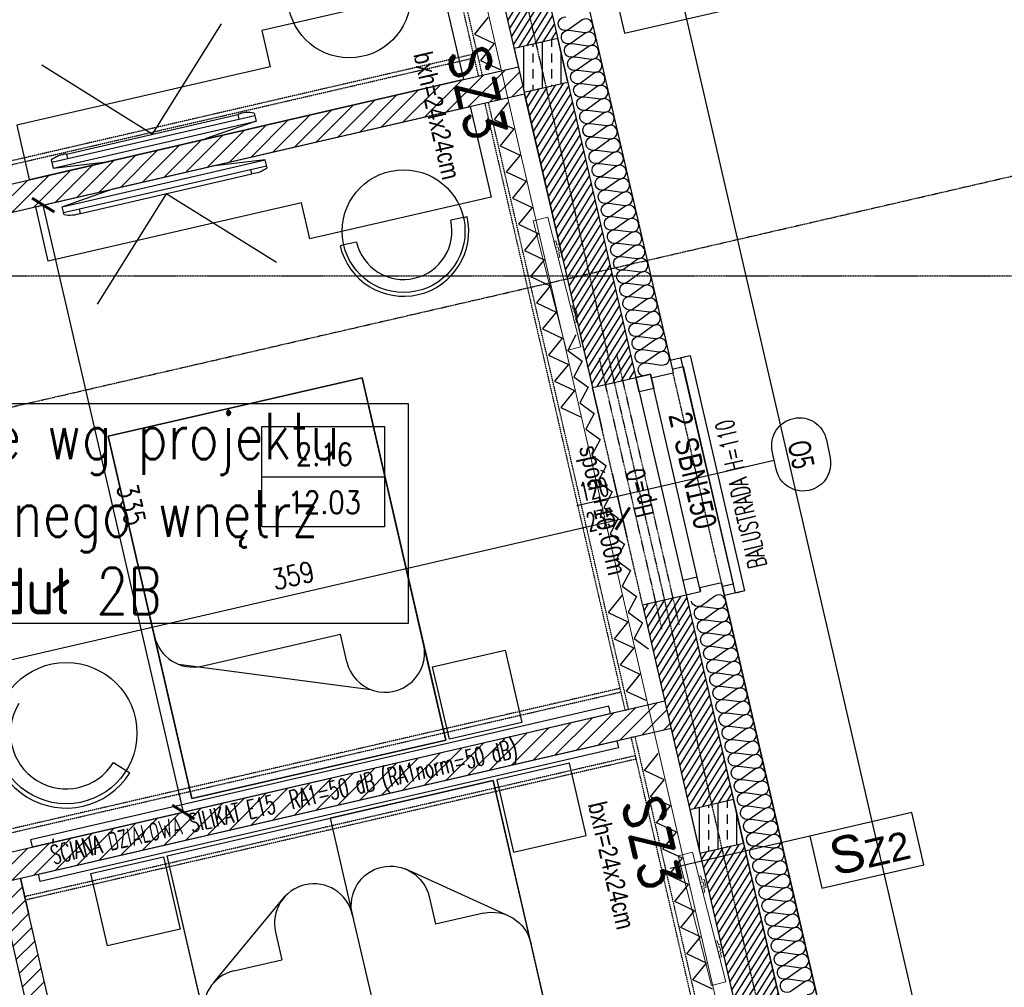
# Model space of a CAD drawing. Header units: millimetres. Extents: x 69081 to 158617, y -37521 to -9534.
# Tile 131 of 256: x 112169 to 112698, y -19591 to -19071. Entities that reach past the tile are written whole.
import ezdxf
from ezdxf.enums import TextEntityAlignment as Align

# ---------------------------------------------------------------- set-up
doc = ezdxf.new("R2010")
doc.units = ezdxf.units.MM
for name, pattern in [('DO', [0.8, 0.6, -0.1, 0, -0.1]), ('DP', [0.5, 0.3, -0.2]), ('KRESKOWA-SREDNIA', [0.2, 0.12, -0.08])]:
    doc.linetypes.add(name, pattern=pattern)
for name, color, linetype in [('0_oświetlenie', 7, 'Continuous'), ('A-----SZ', 8, 'Continuous'), ('A-ARM', 8, 'Continuous'), ('A-BUD-MA-MATERIALY', 8, 'Continuous'), ('A-MEB', 8, 'Continuous'), ('A-OSI', 8, 'DO'), ('A-SCI', 7, 'Continuous'), ('AM DRZWI ZEWN', 1, 'Continuous'), ('BA_okn', 7, 'Continuous'), ('BA_okp', 2, 'Continuous'), ('BA_okw', 1, 'DP'), ('BA_sym', 7, 'Continuous'), ('BA_TXG', 3, 'Continuous'), ('BA_txs', 2, 'Continuous'), ('BA_WIC', 1, 'Continuous'), ('BI_szr', 8, 'Continuous'), ('BZ_sym', 7, 'Continuous'), ('BZ_WIC', 1, 'Continuous'), ('F-BIL', 1, 'Continuous'), ('F-BIL-OP', 3, 'Continuous'), ('F-BIL-TA', 1, 'Continuous'), ('JS_OLKA KONSTR', 231, 'Continuous'), ('Nadproża', 5, 'DO'), ('R-----OP', 1, 'Continuous'), ('słupy', 1, 'Continuous')]:
    doc.layers.add(name, color=color, linetype=linetype)
doc.layers.add('IS_Grzejnik', color=15, linetype='Continuous', lineweight=5)
doc.layers.add('OPIS', color=7, linetype='Continuous', lineweight=25)
doc.styles.add('Arial', font='l_10646.ttf')
doc.styles.add('BIKTBG', font='romand.shx', dxfattribs={"width": 0.9})
doc.styles.add('BIKTS', font='bikromsw.shx', dxfattribs={"width": 0.85})
doc.styles.add('ROMANS', font='romans.shx', dxfattribs={"height": 1})
doc.styles.add('SIMPLEX', font='simplex', dxfattribs={"width": 0.85})
doc.styles.add('WYM--ROMANSSHX-08', font='ROMANS.SHX', dxfattribs={"width": 0.8})
doc.dimstyles.new('ROMANSSHX-K5002508105012', dxfattribs={"dimscale": 50, "dimtxt": 0.22, "dimasz": 0.2, "dimexe": 0.2, "dimexo": 0.5, "dimgap": 0.09, "dimtad": 1, "dimdec": 3, "dimrnd": 0.5, "dimdsep": 46, "dimtxsty": 'WYM--ROMANSSHX-08', "dimblk1": 'ARCHTICK', "dimblk2": 'ARCHTICK', "dimsah": 1, "dimcen": 0.1, "dimclrd": 1, "dimclre": 1, "dimclrt": 2, "dimadec": 0, "dimazin": 0, "dimtfac": 1, "dimtdec": 3, "dimtix": 1, "dimtmove": 2, "dimatfit": 3, "dimfxl": 0.5, "dimfxlon": 1, "dimtolj": 1, "dimarcsym": 0})

# ---------------------------------------------------------------- blocks, each defined once
blk = doc.blocks.new('tv 50 cali')
at = {"layer": 'A-MEB'}
for p, q in [((57768.44, -31219.85), (57797.2, -31216.65)), ((57851.69, -31216.65), (57797.2, -31216.65)), ((57880.44, -31219.85), (57851.69, -31216.65)), ((57768.44, -31224.3), (57768.44, -31219.85)), ((57880.44, -31219.85), (57768.44, -31219.85)), ((57880.44, -31223.05), (57768.44, -31223.05)), ((57777.2, -31225.55), (57777.2, -31223.05)), ((57871.69, -31225.55), (57871.69, -31223.05)), ((57880.44, -31224.3), (57880.44, -31219.85)), ((57871.69, -31225.55), (57777.2, -31225.55))]:
    blk.add_line(p, q, dxfattribs=at)
blk.add_lwpolyline([(57774.95, -31275.04), (57824.44, -31225.55), (57873.94, -31275.04)], dxfattribs=at)
for centre, start, end in [((57775.01, -31209.6), 245.9345, 277.8122), ((57873.88, -31209.6), 262.1878, 294.0655)]:
    blk.add_arc(centre, 16.1, start, end, dxfattribs=at)
blk = doc.blocks.new('A$C19277BFE')
at = {"layer": 'A-MEB', "linetype": 'Continuous'}
for p, q in [((53.01, 90), (200, 90)), ((200, 90), (200, 0)), ((72.04, 9.16), (35.57, 56.81)), ((200, 0), (89.48, 0))]:
    blk.add_line(p, q, dxfattribs=at)
at = {"layer": 'A-MEB'}
for p in [(53.01, 47.65), (68.3, 21.18)]:
    blk.add_line(p, (68.3, 47.65), dxfattribs=at)
at = {"layer": 'A-MEB', "linetype": 'Continuous'}
blk.add_lwpolyline([(94.24, 0), (0, 0), (0, 90), (56.12, 90)], dxfattribs=at)
for centre, start in [((53.01, 68.82), 90), ((89.48, 21.18), 180)]:
    blk.add_arc(centre, 21.18, start, 270, dxfattribs=at)
blk = doc.blocks.new('A$C45a86280')
at = {"layer": 'A-MEB', "linetype": 'Continuous'}
for p, q in [((130.84, 127.96), (33.19, 164.43)), ((0, 146.99), (0, 0)), ((140, 0), (140, 110.52)), ((0, 0), (140, 0))]:
    blk.add_line(p, q, dxfattribs=at)
at = {"layer": 'A-MEB'}
for p in [(42.35, 146.99), (118.82, 131.7)]:
    blk.add_line(p, (42.35, 131.7), dxfattribs=at)
at = {"layer": 'A-MEB', "linetype": 'Continuous'}
blk.add_lwpolyline([(140, 105.76), (140, 200), (0, 200), (0, 143.88)], dxfattribs=at)
for centre, end in [((21.18, 146.99), 180), ((118.82, 110.52), 90)]:
    blk.add_arc(centre, 21.18, 0, end, dxfattribs=at)
blk = doc.blocks.new('osie')
at = {"layer": 'A-OSI'}
for p, q in [((18204.75, -41242.2), (18790.79, -43780.63)), ((16784.58, -42416.98), (18686.55, -41977.87)), ((17978.8, -42047.43), (20818.3, -42047.43))]:
    blk.add_line(p, q, dxfattribs=at)
blk = doc.blocks.new('_ARCHTICK')
at = {"color": 0, "linetype": 'ByBlock', "const_width": 0.15}
blk.add_lwpolyline([(-0.5, -0.5), (0.5, 0.5)], dxfattribs=at)
blk = doc.blocks.new('*D3045')
at = {"layer": 'A-SCI', "color": 1, "lineweight": -2, "transparency": 16777216}
for p, q in [((112157.1, -19176.1), (112191.21, -19168.23)), ((112256.82, -19496.89), (112181.46, -19170.48)), ((112232.46, -19502.52), (112266.57, -19494.64))]:
    blk.add_line(p, q, dxfattribs=at)
at = {"layer": 'Defpoints', "color": 0, "lineweight": 5, "transparency": 16777216}
for p in [(112181.46, -19170.48), (112090.49, -19191.48), (112165.85, -19517.9)]:
    blk.add_point(p, dxfattribs=at)
at = {"layer": 'A-SCI', "color": 1, "lineweight": -2, "transparency": 16777216, "xscale": 10, "yscale": 10, "zscale": 10}
for p, rotation in [((112181.46, -19170.48), 103.0000000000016), ((112256.82, -19496.89), 283.0000000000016)]:
    blk.add_blockref('_ARCHTICK', p, dxfattribs=dict(at, rotation=rotation))
at = {"layer": 'A-SCI', "color": 2, "transparency": 16777216, "insert": (112228.89, -19331.44), "char_height": 11, "attachment_point": 5, "rotation": 283, "style": 'WYM--ROMANSSHX-08'}
blk.add_mtext('\\A1;335', dxfattribs=at)
blk = doc.blocks.new('*D3058')
at = {"layer": 'A-SCI', "color": 1, "lineweight": -2, "transparency": 16777216}
for p, q in [((112487.38, -19314.7), (112495.25, -19348.8)), ((112143.2, -19419.81), (112493, -19339.06)), ((112137.58, -19395.45), (112145.45, -19429.56))]:
    blk.add_line(p, q, dxfattribs=at)
at = {"layer": 'Defpoints', "color": 0, "lineweight": 5, "transparency": 16777216}
for p in [(112479.65, -19281.24), (112493, -19339.06), (112129.85, -19362)]:
    blk.add_point(p, dxfattribs=at)
at = {"layer": 'A-SCI', "color": 1, "lineweight": -2, "transparency": 16777216, "xscale": 10, "yscale": 10, "zscale": 10}
for p, rotation in [((112493, -19339.06), 12.99999999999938), ((112143.2, -19419.81), 192.9999999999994)]:
    blk.add_blockref('_ARCHTICK', p, dxfattribs=dict(at, rotation=rotation))
at = {"layer": 'A-SCI', "color": 2, "transparency": 16777216, "insert": (112315.85, -19369.69), "char_height": 11, "attachment_point": 5, "rotation": 13, "style": 'WYM--ROMANSSHX-08'}
blk.add_mtext('\\A1;359', dxfattribs=at)
blk = doc.blocks.new('DYBY-BL5')
at = {"layer": 'F-BIL-TA', "color": 1}
blk.add_line((0, 45), (110, 45), dxfattribs=at)
blk.add_lwpolyline([(0, 0), (0, 90), (110, 90), (110, 0)], close=True, dxfattribs=at)
at = {"layer": 'F-BIL-OP', "style": 'SIMPLEX', "width": 0.85}
blk.add_attdef('NR', text='', height=20, dxfattribs=at).set_placement((56, 55), align=Align.CENTER)
at = {"layer": 'F-BIL-OP', "color": 2, "style": 'SIMPLEX', "width": 0.85, "flags": 1}
for tag, p in [('NAZWA', (119, 55)), ('POSADZKA', (119, 12)), ('GRUPA', (119, -27)), ('RODZAJ', (119, -72))]:
    blk.add_attdef(tag, p, '', height=19, dxfattribs=at)
at = {"layer": 'F-BIL-OP', "color": 2, "style": 'SIMPLEX', "width": 0.85}
blk.add_attdef('POW.', text='', height=20, dxfattribs=at).set_placement((56, 12), align=Align.CENTER)
at = {"layer": 'F-BIL-OP', "color": 2, "style": 'SIMPLEX', "width": 0.85, "flags": 1}
blk.add_attdef('POWH.', text='', height=20, dxfattribs=at).set_placement((56, -27), align=Align.CENTER)
blk = doc.blocks.new('symnadpr')
at = {"style": 'BIKTS', "width": 0.8}
blk.add_attdef('SZT_NADPR', text='', height=25, dxfattribs=at).set_placement((-48.7, -11.7), align=Align.RIGHT)
blk.add_attdef('NAZNADPR', (-42.6, -11.7), '', height=25, dxfattribs=at)
blk = doc.blocks.new('A$C04435ce7')
at = {"layer": 'BI_szr'}
h = blk.add_hatch(dxfattribs=at)
h.set_pattern_fill('BIK_ZELBET', color=256, scale=5, angle=45, style=0)
h.set_pattern_definition([(90, (1769.843, 2227.588), (-10, 2e-15), []), (90, (1774.843, 2232.588), (-10, 2e-15), [5, -3.5])])
h.paths.add_polyline_path([(1756.01, 2205.21), (1779.4, 2210.61), (1774, 2234), (1750.61, 2228.6)])
h = blk.add_hatch(dxfattribs=at)
h.set_pattern_fill('BIK_ZELBET', color=256, scale=5, angle=45, style=0)
h.set_pattern_definition([(90, (1864.323, 1818.353), (-10, 2e-15), []), (90, (1869.323, 1823.353), (-10, 2e-15), [5, -3.5])])
h.paths.add_polyline_path([(1850.49, 1795.98), (1873.88, 1801.38), (1868.48, 1824.76), (1845.09, 1819.36)])
at = {"layer": 'Nadproża', "ltscale": 0.75}
for p, q in [((1839.44, 1918.5), (1805.7, 2064.66)), ((1830.11, 1916.35), (1796.37, 2062.5))]:
    blk.add_line(p, q, dxfattribs=at)
at = {"layer": 'słupy', "color": 4}
for points in [[(1756.01, 2205.21), (1779.4, 2210.61), (1774, 2234), (1750.61, 2228.6)], [(1850.49, 1795.98), (1873.88, 1801.38), (1868.48, 1824.76), (1845.09, 1819.36)]]:
    blk.add_lwpolyline(points, close=True, dxfattribs=at)
at = {"layer": 'BZ_sym'}
ref = blk.add_blockref('symnadpr', (1847.46, 1998.36), dxfattribs=dict(at, xscale=0.4999999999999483, yscale=0.4999999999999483, zscale=0.4999999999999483, rotation=283.0000000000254))
ref.add_attrib('naznadpr', 'SBN150', (1836.54, 2017.9), dxfattribs={"height": 12.5, "rotation": 283, "style": 'BIKTS', "width": 0.8})
ref.add_attrib('szt_nadpr', '2', dxfattribs={"height": 12.5, "rotation": 283, "style": 'BIKTS', "width": 0.8}).set_placement((1835.09, 2024.19), align=Align.RIGHT)
at = {"layer": 'BA_TXG', "style": 'BIKTBG', "width": 0.9}
for p in [(1720.19, 2202.28), (1813.96, 1799.09)]:
    blk.add_text('SZ3', height=22, rotation=283, dxfattribs=at).set_placement(p, align=Align.CENTER)
at = {"layer": 'OPIS', "char_height": 10, "rotation": 283, "style": 'WYM--ROMANSSHX-08'}
for s, insert, width, attachment_point in [('{\\fArial|b0|i0|c238|p34;bxh=24x24cm}', (1721.85, 2159.65), 174.3659, 3), ('{\\fArial|b0|i0|c238|p34;spód +10.00m}', (1795.12, 2016.24), 160, 1), ('{\\fArial|b0|i0|c238|p34;bxh=24x24cm}', (1815.61, 1756.45), 174.3659, 3)]:
    blk.add_mtext(s, dxfattribs=dict(at, insert=insert, width=width, attachment_point=attachment_point))
blk = doc.blocks.new('grzejniki pietro 2')
at = {"layer": 'IS_Grzejnik', "extrusion": (0, 0, -1), "elevation": -289.1}
for points in [[(-18432.71, -41440.35), (-18450.52, -41510.12), (-18442.76, -41512.1), (-18424.96, -41442.33)], [(-18510.63, -41781.79), (-18528.51, -41851.54), (-18520.76, -41853.52), (-18502.88, -41783.78)]]:
    blk.add_lwpolyline(points, close=True, dxfattribs=at)
at = {"layer": 'IS_Grzejnik', "elevation": 289.1}
for points in [[(18436.05, -41453.43), (18436.88, -41456.66), (18438.23, -41456.32), (18438.81, -41458.58), (18437.45, -41458.92), (18438.28, -41462.15), (18439.25, -41461.91), (18438.67, -41459.65), (18440.03, -41459.3), (18438.95, -41455.1), (18437.6, -41455.45), (18437.02, -41453.19)], [(18444.95, -41488.32), (18445.78, -41491.55), (18447.13, -41491.2), (18447.71, -41493.46), (18446.35, -41493.81), (18447.18, -41497.04), (18448.15, -41496.79), (18447.57, -41494.53), (18448.93, -41494.18), (18447.86, -41489.98), (18446.5, -41490.33), (18445.92, -41488.07)], [(18513.98, -41794.87), (18514.81, -41798.1), (18516.17, -41797.75), (18516.75, -41800.01), (18515.39, -41800.36), (18516.22, -41803.59), (18517.19, -41803.34), (18516.61, -41801.08), (18517.96, -41800.73), (18516.89, -41796.53), (18515.53, -41796.88), (18514.95, -41794.62)], [(18522.92, -41829.74), (18523.75, -41832.97), (18525.11, -41832.62), (18525.69, -41834.88), (18524.33, -41835.23), (18525.16, -41838.46), (18526.13, -41838.21), (18525.55, -41835.95), (18526.9, -41835.6), (18525.83, -41831.4), (18524.47, -41831.75), (18523.89, -41829.49)]]:
    blk.add_lwpolyline(points, close=True, dxfattribs=at)
blk = doc.blocks.new('symdrz')
blk.add_lwpolyline([(-10, -30, -1), (-10, 30), (10, 30, -1), (10, -30)], format="xyb", close=True)
at = {"style": 'BIKTS', "width": 0.8}
blk.add_attdef('SZERDRZ', text='', height=25, dxfattribs=at).set_placement((77.1, 8.8), align=Align.CENTER)
blk.add_attdef('SYMDRZ', text='', height=25, dxfattribs=at).set_placement((0, 0), align=Align.MIDDLE)
blk.add_attdef('WYSDRZ', text='', height=25, dxfattribs=at).set_placement((77.1, -9.5), align=Align.TOP_CENTER)
blk = doc.blocks.new('A$C3901f979')
at = {"layer": 'AM DRZWI ZEWN'}
ref = blk.add_blockref('symdrz', (1751.06, 2086.52), dxfattribs=dict(at, xscale=0.4950000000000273, yscale=0.4950000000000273, zscale=0.4950000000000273, rotation=281.7364144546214))
ref.add_attrib('Symdrz', 'O5', dxfattribs={"layer": 'BA_sym', "height": 12, "rotation": 281.7364, "style": 'BIKTS', "width": 0.7}).set_placement((1751.06, 2086.52), align=Align.MIDDLE_CENTER)

msp = doc.modelspace()

# ---------------------------------------------------------------- hatches: boundary and pattern name
at = {"layer": 'A-----SZ'}
h = msp.add_hatch(dxfattribs=at)
h.set_pattern_fill('ANSI31', color=256, scale=2)
h.set_pattern_definition([(45, (77432.36, 11586.2524), (-4.4901281, 4.4901281), [])])
h.paths.add_polyline_path([(111938.0672, -18753.5466), (111926.3748, -18756.246), (111979.9131, -18988.1461), (111971.1438, -18990.1707), (111973.8432, -19001.8631), (111994.305, -18997.1391)])
h.paths.add_polyline_path([(111824.0659, -18779.8659), (111812.3735, -18782.5653), (111820.4717, -18817.6426), (111734.7271, -18837.4383), (111737.4266, -18849.1308), (111834.8636, -18826.6357)])
h.paths.add_polyline_path([(111873.4831, -19025.0331), (111870.7837, -19013.3406), (111780.1673, -19034.2611), (111782.8667, -19045.9535)])
h.paths.add_polyline_path([(111543.5269, -18893.896), (111540.8275, -18882.2036), (111455.0829, -18901.9993), (111446.9847, -18866.922), (111435.2923, -18869.6214), (111446.0899, -18916.3911)])
h.paths.add_polyline_path([(111332.9834, -18893.2412), (111321.291, -18895.9406), (111377.5287, -19139.5332), (111397.9905, -19134.8092), (111395.2911, -19123.1167), (111386.5217, -19125.1413)])
h.paths.add_polyline_path([(111588.967, -19090.7188), (111586.2676, -19079.0263), (111493.7025, -19100.3967), (111496.4019, -19112.0891)])
h.paths.add_polyline_path([(111636.4317, -19296.3109), (111633.0574, -19281.6953), (111023.1018, -19422.5147), (111026.476, -19437.1302)])
h.paths.add_polyline_path([(112440.287, -19110.7262), (112436.9127, -19096.1107), (111826.9571, -19236.9301), (111830.3313, -19251.5456)])
h.paths.add_polyline_path([(111977.6292, -19409.4581), (111974.9297, -19397.7657), (111869.6978, -19422.0604), (111872.3972, -19433.7528)])
h.paths.add_polyline_path([(111678.4975, -19478.5181), (111675.7981, -19466.8256), (111570.5662, -19491.1203), (111573.2656, -19502.8128)])
h.paths.add_polyline_path([(111430.0332, -19535.8806), (111472.9055, -19525.9827), (111470.206, -19514.2903), (111415.6413, -19526.8876), (111451.6335, -19682.7868), (111463.3259, -19680.0874)])
h.paths.add_polyline_path([(111629.42, -19657.1361), (111626.0457, -19642.5205), (111101.8346, -19763.5442), (111105.2089, -19778.1597)])
h.paths.add_polyline_path([(111703.6921, -19587.6475), (111700.9926, -19575.9551), (111603.5556, -19598.4502), (111614.3533, -19645.2199), (111626.0457, -19642.5205), (111617.9475, -19607.4432)])
h.paths.add_polyline_path([(111725.9622, -19684.1102), (111723.2628, -19672.4177), (111637.5182, -19692.2134), (111629.42, -19657.1361), (111617.7276, -19659.8355), (111628.5252, -19706.6053)])
h.paths.add_polyline_path([(111762.4043, -19841.9581), (111759.7049, -19830.2657), (111654.4729, -19854.5604), (111657.1723, -19866.2528)])
h.paths.add_polyline_path([(112017.2989, -19616.8498), (112006.5012, -19570.08), (111994.8088, -19572.7794), (112002.907, -19607.8568), (111917.1624, -19627.6525), (111919.8619, -19639.3449)])
h.paths.add_polyline_path([(111992.3293, -19508.6947), (111894.8923, -19531.1898), (111897.5917, -19542.8823), (111983.3363, -19523.0866), (111991.4345, -19558.1639), (112003.1269, -19555.4645)])
h.paths.add_polyline_path([(112519.0199, -19451.7558), (112515.6456, -19437.1402), (111991.4345, -19558.1639), (111994.8088, -19572.7794)])
h.paths.add_polyline_path([(112061.5359, -19772.8981), (112058.8365, -19761.2057), (111953.6045, -19785.5004), (111956.3039, -19797.1928)])
h = msp.add_hatch(dxfattribs=at)
h.set_pattern_fill('ANSI31', color=256, angle=13)
h.set_pattern_definition([(58, (79006.4492, -6110.6122), (-2.6925527, 1.68249366), [])])
h.paths.add_polyline_path([(112422.8739, -19035.1201), (112446.2588, -19029.7212), (112458.088, -19080.959), (112434.7031, -19086.3578)])
h = msp.add_hatch(dxfattribs=at)
h.set_pattern_fill('ANSI31', color=256, angle=13)
h.set_pattern_definition([(58, (79048.515, -6292.8194), (-2.6925527, 1.68249366), [])])
h.paths.add_polyline_path([(112440.1019, -19109.7427), (112463.4868, -19104.3438), (112500.1538, -19263.1662), (112476.7689, -19268.565)])
h = msp.add_hatch(dxfattribs=at)
h.set_pattern_fill('ANSI31', color=256, angle=13)
h.set_pattern_definition([(58, (79100.9286, -6519.8476), (-2.6925527, 1.68249366), [])])
h.paths.add_polyline_path([(112503.7631, -19385.4894), (112527.148, -19380.0906), (112552.5674, -19490.1944), (112529.1825, -19495.5932)])
h = msp.add_hatch(dxfattribs=at)
h.set_pattern_fill('ANSI31', color=256, angle=13)
h.set_pattern_definition([(58, (79134.8962, -6666.9775), (-2.6925527, 1.68249366), [])])
h.paths.add_polyline_path([(112534.5814, -19518.9781), (112557.9663, -19513.5793), (112586.535, -19637.3243), (112563.1502, -19642.7231)])
h = msp.add_hatch(dxfattribs=at)
h.set_pattern_fill('ANSI31', color=256, scale=2)
h.set_pattern_definition([(45, (77432.36, 11586.2524), (-4.4901281, 4.4901281), [])])
h.paths.add_polyline_path([(112169.221, -19532.5132), (112157.5286, -19535.2126), (112162.0276, -19554.7), (112202.0689, -19728.1379), (112159.1966, -19738.0357), (112161.896, -19749.7282), (112216.4607, -19737.1309)])

# ---------------------------------------------------------------- linework, layer by layer
at = {"layer": '0_oświetlenie', "color": 7, "lineweight": 5, "elevation": 1}
msp.add_lwpolyline([(111353.9326, -21359.284), (114660.1136, -21359.284), (114644.1136, -18638.284), (113105.1136, -18638.284), (113105.1136, -19854.284), (112602.3789, -19854.284), (112319.9319, -18630.8715), (110820.3763, -18977.0712), (111353.9326, -21359.284)], dxfattribs=at)
at = {"layer": 'A-BUD-MA-MATERIALY'}
for points in [[(112480.3796, -19162.2231, -0.86852052), (112482.3323, -19155.2195), (112490.8886, -19156.3505, 1.47258809), (112489.2245, -19149.7309), (112482.3446, -19154.6841, -1.47258809), (112480.6805, -19148.0645), (112489.2368, -19149.1955, 1.47258809), (112487.5727, -19142.5759), (112480.6928, -19147.5292, -1.47258809), (112479.0286, -19140.9096), (112487.5849, -19142.0406, 1.47258809), (112485.9208, -19135.421), (112479.0409, -19140.3742, -1.47258809), (112477.3768, -19133.7546), (112485.9331, -19134.8856, 1.47258809), (112484.269, -19128.266), (112477.3891, -19133.2193, -1.47258809), (112475.7249, -19126.5997), (112484.2812, -19127.7307, 1.47258809), (112482.6171, -19121.1111), (112475.7372, -19126.0643, -1.47258809), (112474.0731, -19119.4447), (112482.6294, -19120.5757, 1.47258809), (112480.9653, -19113.9561), (112474.0854, -19118.9094, -1.47258809), (112472.4212, -19112.2898), (112480.9775, -19113.4208, 1.47258809), (112479.3134, -19106.8012), (112472.4335, -19111.7544, -1.47258809), (112470.7694, -19105.1348), (112479.3257, -19106.2658, 1.47258809), (112477.6616, -19099.6462), (112470.7817, -19104.5995, -1.47258809), (112469.1175, -19097.9799), (112477.6738, -19099.1109, 1.47258809), (112476.0097, -19092.4913), (112469.1298, -19097.4445, -1.47258809), (112467.4657, -19090.8249), (112476.022, -19091.9559, 1.47258809), (112474.3579, -19085.3363), (112467.478, -19090.2896, -1.47258809), (112465.8139, -19083.67), (112474.3701, -19084.801, 1.47258809), (112472.706, -19078.1814), (112465.8261, -19083.1346, -1.47258809), (112464.162, -19076.5151), (112472.7183, -19077.646, 1.47258809), (112471.0542, -19071.0264), (112464.1743, -19075.9797, -1.47258809), (112462.5102, -19069.3601)], [(112503.5055, -19262.3924, -0.86852052), (112505.4582, -19255.3887), (112514.0145, -19256.5197, 1.47258809), (112512.3504, -19249.9001), (112505.4705, -19254.8534, -1.47258809), (112503.8064, -19248.2338), (112512.3627, -19249.3648, 1.47258809), (112510.6986, -19242.7452), (112503.8186, -19247.6984, -1.47258809), (112502.1545, -19241.0788), (112510.7108, -19242.2098, 1.47258809), (112509.0467, -19235.5902), (112502.1668, -19240.5435, -1.47258809), (112500.5027, -19233.9239), (112509.059, -19235.0549, 1.47258809), (112507.3949, -19228.4353), (112500.5149, -19233.3885, -1.47258809), (112498.8508, -19226.7689), (112507.4071, -19227.8999, 1.47258809), (112505.743, -19221.2803), (112498.8631, -19226.2336, -1.47258809), (112497.199, -19219.614), (112505.7553, -19220.745, 1.47258809), (112504.0912, -19214.1254), (112497.2113, -19219.0786, -1.47258809), (112495.5471, -19212.4591), (112504.1034, -19213.59, 1.47258809), (112502.4393, -19206.9704), (112495.5594, -19211.9237, -1.47258809), (112493.8953, -19205.3041), (112502.4516, -19206.4351, 1.47258809), (112500.7875, -19199.8155), (112493.9076, -19204.7687, -1.47258809), (112492.2434, -19198.1492), (112500.7997, -19199.2801, 1.47258809), (112499.1356, -19192.6605), (112492.2557, -19197.6138, -1.47258809), (112490.5916, -19190.9942), (112499.1479, -19192.1252, 1.47258809), (112497.4838, -19185.5056), (112490.6039, -19190.4589, -1.47258809), (112488.9397, -19183.8393), (112497.496, -19184.9702, 1.47258809), (112495.8319, -19178.3507), (112488.952, -19183.3039, -1.47258809), (112487.2879, -19176.6843), (112495.8442, -19177.8153, 1.47258809), (112494.1801, -19171.1957), (112487.3002, -19176.149, -1.47258809), (112485.636, -19169.5294), (112494.1923, -19170.6603, 1.47258809), (112492.5282, -19164.0408), (112485.6483, -19168.994, -1.47258809), (112483.9842, -19162.3744), (112492.5405, -19163.5054, 1.47258809), (112490.8764, -19156.8858), (112483.9965, -19161.8391, -1.47258809), (112482.3323, -19155.2195), (112490.8886, -19156.3505, 1.47258809), (112489.2245, -19149.7309), (112482.3446, -19154.6841, -1.47258809), (112480.6805, -19148.0645), (112489.2368, -19149.1955, 1.47258809), (112487.5727, -19142.5759), (112480.6928, -19147.5292, -1.47258809), (112479.0286, -19140.9096), (112487.5849, -19142.0406, 1.47258809), (112485.9208, -19135.421), (112479.0409, -19140.3742, -1.47258809), (112477.3768, -19133.7546), (112485.9331, -19134.8856, 1.47258809), (112484.269, -19128.266), (112477.3891, -19133.2193, -0.55167917), (112471.6304, -19130.8906)], [(112561.8052, -19514.9164, -0.86852052), (112563.758, -19507.9127), (112572.3143, -19509.0437, 1.47258809), (112570.6502, -19502.4241), (112563.7703, -19507.3774, -1.47258809), (112562.1062, -19500.7578), (112570.6624, -19501.8888, 1.47258809), (112568.9983, -19495.2692), (112562.1184, -19500.2224, -1.47258809), (112560.4543, -19493.6028), (112569.0106, -19494.7338, 1.47258809), (112567.3465, -19488.1142), (112560.4666, -19493.0675, -1.47258809), (112558.8025, -19486.4479), (112567.3587, -19487.5789, 1.47258809), (112565.6946, -19480.9593), (112558.8147, -19485.9125, -1.47258809), (112557.1506, -19479.2929), (112565.7069, -19480.4239, 1.47258809), (112564.0428, -19473.8043), (112557.1629, -19478.7576, -1.47258809), (112555.4988, -19472.138), (112564.0551, -19473.269, 1.47258809), (112562.3909, -19466.6494), (112555.511, -19471.6026, -1.47258809), (112553.8469, -19464.9831), (112562.4032, -19466.114, 1.47258809), (112560.7391, -19459.4944), (112553.8592, -19464.4477, -1.47258809), (112552.1951, -19457.8281), (112560.7514, -19458.9591, 1.47258809), (112559.0872, -19452.3395), (112552.2073, -19457.2927, -1.47258809), (112550.5432, -19450.6732), (112559.0995, -19451.8041, 1.47258809), (112557.4354, -19445.1846), (112550.5555, -19450.1378, -1.47258809), (112548.8914, -19443.5182), (112557.4477, -19444.6492, 1.47258809), (112555.7835, -19438.0296), (112548.9036, -19442.9829, -1.47258809), (112547.2395, -19436.3633), (112555.7958, -19437.4942, 1.47258809), (112554.1317, -19430.8747), (112547.2518, -19435.8279, -1.47258809), (112545.5877, -19429.2083), (112554.144, -19430.3393, 1.47258809), (112552.4798, -19423.7197), (112545.5999, -19428.673, -1.47258809), (112543.9358, -19422.0534), (112552.4921, -19423.1843, 1.47258809), (112550.828, -19416.5648), (112543.9481, -19421.518, -1.47258809), (112542.284, -19414.8984), (112550.8403, -19416.0294, 1.47258809), (112549.1761, -19409.4098), (112542.2962, -19414.3631, -1.47258809), (112540.6321, -19407.7435), (112549.1884, -19408.8745, 1.47258809), (112547.5243, -19402.2549), (112540.6444, -19407.2081, -1.47258809), (112538.9803, -19400.5885), (112547.5366, -19401.7195, 1.47258809), (112545.8724, -19395.0999), (112538.9925, -19400.0532, -1.47258809), (112537.3284, -19393.4336), (112545.8847, -19394.5646, 1.47258809), (112544.2206, -19387.945), (112537.3407, -19392.8982, -1.47258809), (112535.6766, -19386.2786), (112544.2329, -19387.4096, 1.47258809), (112542.5687, -19380.79), (112535.6888, -19385.7433, -0.55167917), (112529.9302, -19383.4147)], [(112592.1365, -19594.9031, 1.47258809), (112590.4724, -19588.2835), (112583.5925, -19593.2367, -1.47258809), (112581.9284, -19586.6172), (112590.4846, -19587.7481, 1.47258809), (112588.8205, -19581.1285), (112581.9406, -19586.0818, -1.47258809), (112580.2765, -19579.4622), (112588.8328, -19580.5932, 1.47258809), (112587.1687, -19573.9736), (112580.2888, -19578.9268, -1.47258809), (112578.6247, -19572.3073), (112587.1809, -19573.4382, 1.47258809), (112585.5168, -19566.8187), (112578.6369, -19571.7719, -1.47258809), (112576.9728, -19565.1523), (112585.5291, -19566.2833, 1.47258809), (112583.865, -19559.6637), (112576.9851, -19564.617, -1.47258809), (112575.321, -19557.9974), (112583.8772, -19559.1283, 1.47258809), (112582.2131, -19552.5088), (112575.3332, -19557.462, -1.47258809), (112573.6691, -19550.8424), (112582.2254, -19551.9734, 1.47258809), (112580.5613, -19545.3538), (112573.6814, -19550.3071, -1.47258809), (112572.0173, -19543.6875), (112580.5735, -19544.8185, 1.47258809), (112578.9094, -19538.1989), (112572.0295, -19543.1521, -1.47258809), (112570.3654, -19536.5325), (112578.9217, -19537.6635, 1.47258809), (112577.2576, -19531.0439), (112570.3777, -19535.9972, -1.47258809), (112568.7136, -19529.3776), (112577.2698, -19530.5086, 1.47258809), (112575.6057, -19523.889), (112568.7258, -19528.8422, -1.47258809), (112567.0617, -19522.2226), (112575.618, -19523.3536, 1.47258809), (112573.9539, -19516.734), (112567.074, -19521.6873, -1.47258809), (112565.4099, -19515.0677), (112573.9661, -19516.1987, 1.47258809), (112572.302, -19509.5791), (112565.4221, -19514.5323, -1.47258809), (112563.758, -19507.9127), (112572.3143, -19509.0437, 1.47258809), (112570.6502, -19502.4241), (112563.7703, -19507.3774, -0.55167917), (112558.0116, -19505.0488)]]:
    msp.add_lwpolyline(points, format="xyb", dxfattribs=at)
at = {"layer": 'A-MEB'}
for p, q in [((112407.3753, -19177.1045), (112409.3241, -19176.6546)), ((112407.3753, -19177.1045), (112400.5547, -19178.6792)), ((112343.0669, -19191.9513), (112341.1182, -19192.4012)), ((112349.8875, -19190.3766), (112343.0669, -19191.9513)), ((112219.2298, -19470.3128), (112226.0656, -19474.5842)), ((112226.0656, -19474.5842), (112228.0186, -19475.8047))]:
    msp.add_line(p, q, dxfattribs=at)
at = {"layer": 'A-MEB', "linetype": 'KRESKOWA-SREDNIA'}
for points in [[(112415.4766, -19101.0596), (112315.1484, -18666.4906), (112317.0972, -18666.0407), (112417.4253, -19100.6097)], [(112412.7772, -19089.3672), (112035.696, -19176.4232), (112036.1459, -19178.372), (112413.2271, -19091.3159)], [(112418.8509, -19115.6752), (112494.2095, -19442.0891), (112496.1582, -19441.6392), (112420.7996, -19115.2253)], [(112491.51, -19430.3967), (112163.1473, -19506.2052), (112163.5972, -19508.1539), (112491.9599, -19432.3454)], [(112587.5641, -19846.4527), (112497.5837, -19456.7047), (112499.5325, -19456.2548), (112589.5129, -19846.0028)], [(112500.2831, -19468.3971), (112171.9204, -19544.2056), (112171.4705, -19542.2569), (112499.8332, -19466.4484)]]:
    msp.add_lwpolyline(points, dxfattribs=at)
at = {"layer": 'A-MEB'}
for points in [[(112173.9915, -19156.8108), (112407.6064, -19102.8766), (112396.3588, -19054.1581), (112298.9218, -19076.6532), (112303.4209, -19096.1406), (112167.243, -19127.5797), (112173.9915, -19156.8108)], [(112420.7016, -19069.5362), (112413.3268, -19078.6495), (112423.9502, -19083.6075)], [(112423.9502, -19083.6075), (112416.5755, -19092.7208), (112427.1988, -19097.6789)], [(112177.441, -19171.409), (112411.0559, -19117.4748), (112422.3034, -19166.1933), (112324.8664, -19188.6884), (112320.3674, -19169.201), (112184.1896, -19200.6401), (112177.441, -19171.409)], [(112431.296, -19115.4258), (112423.9213, -19124.5391), (112434.5447, -19129.4971)], [(112434.5447, -19129.4971), (112427.1699, -19138.6104), (112437.7933, -19143.5685)], [(112437.7933, -19143.5685), (112430.4185, -19152.6817), (112441.0419, -19157.6398)], [(112441.0419, -19157.6398), (112433.6672, -19166.7531), (112444.2905, -19171.7112)], [(112444.2905, -19171.7112), (112436.9158, -19180.8244), (112447.5392, -19185.7825)], [(112447.5392, -19185.7825), (112440.1644, -19194.8958), (112450.7878, -19199.8539)], [(112450.7878, -19199.8539), (112443.413, -19208.9671), (112454.0364, -19213.9252)], [(112454.0364, -19213.9252), (112446.6617, -19223.0385), (112457.285, -19227.9965)], [(112457.285, -19227.9965), (112449.9103, -19237.1098), (112460.5337, -19242.0679)], [(112460.5337, -19242.0679), (112453.1589, -19251.1812), (112463.7823, -19256.1392)], [(112467.8893, -19240.3029), (112463.4376, -19248.7414), (112471.1379, -19254.3743)], [(112471.1379, -19254.3743), (112466.6862, -19262.8127), (112474.3865, -19268.4456)], [(112463.7823, -19256.1392), (112456.4075, -19265.2525), (112467.0309, -19270.2106)], [(112467.0309, -19270.2106), (112459.6562, -19279.3238), (112470.2795, -19284.2819)], [(112474.3865, -19268.4456), (112469.9349, -19276.884), (112477.6351, -19282.517)], [(112477.6351, -19282.517), (112473.1835, -19290.9554), (112480.8838, -19296.5883)], [(112480.8838, -19296.5883), (112476.4321, -19305.0267), (112484.1324, -19310.6597)], [(112484.1324, -19310.6597), (112479.6807, -19319.0981), (112487.381, -19324.731)], [(112487.381, -19324.731), (112482.9294, -19333.1694), (112490.6296, -19338.8024)], [(112490.6296, -19338.8024), (112486.178, -19347.2408), (112493.8783, -19352.8737)], [(112493.8783, -19352.8737), (112489.4266, -19361.3121), (112497.1269, -19366.945)], [(112497.1269, -19366.945), (112492.6753, -19375.3835), (112500.3755, -19381.0164)], [(112492.4874, -19380.475), (112485.1127, -19389.5882), (112495.7361, -19394.5463)], [(112500.3755, -19381.0164), (112495.9239, -19389.4548), (112503.6241, -19395.0877)], [(112495.7361, -19394.5463), (112488.3613, -19403.6596), (112498.9847, -19408.6176)], [(112503.6241, -19395.0877), (112499.1725, -19403.5261), (112506.8728, -19409.1591)], [(112498.9847, -19408.6176), (112491.61, -19417.7309), (112502.2333, -19422.689)], [(112390.8094, -19418.751), (112429.7842, -19409.7529), (112438.7822, -19448.7277), (112399.8074, -19457.7258), (112390.8094, -19418.751)], [(112502.2333, -19422.689), (112494.8586, -19431.8023), (112505.482, -19436.7603)], [(112515.3609, -19479.5508), (112504.7376, -19474.5928), (112512.1123, -19465.4795)], [(112434.3665, -19518.5095), (112473.3413, -19509.5114), (112464.3433, -19470.5366), (112425.3685, -19479.5347), (112434.3665, -19518.5095)], [(112518.6095, -19493.6222), (112507.9862, -19488.6641), (112515.3609, -19479.5508)], [(112521.8582, -19507.6935), (112511.2348, -19502.7354), (112518.6095, -19493.6222)], [(112525.1068, -19521.7649), (112514.4834, -19516.8068), (112521.8582, -19507.6935)], [(112255.0824, -19559.9005), (112216.1076, -19568.8985), (112207.1096, -19529.9237), (112246.0844, -19520.9257), (112255.0824, -19559.9005)], [(112528.3554, -19535.8362), (112517.7321, -19530.8781), (112525.1068, -19521.7649)], [(112531.604, -19549.9076), (112520.9807, -19544.9495), (112528.3554, -19535.8362)], [(112534.8527, -19563.9789), (112524.2293, -19559.0208), (112531.604, -19549.9076)], [(112538.1013, -19578.0502), (112527.4779, -19573.0922), (112534.8527, -19563.9789)], [(112541.3499, -19592.1216), (112530.7266, -19587.1635), (112538.1013, -19578.0502)]]:
    msp.add_lwpolyline(points, dxfattribs=at)
for points in [[(112216.4567, -19294.7948), (112352.8685, -19263.3017), (112397.8587, -19458.1757), (112261.4469, -19489.6688)], [(112174.6906, -19511.7507), (112175.5904, -19515.6481), (112486.4145, -19443.8887), (112485.5147, -19439.9913)], [(112179.8645, -19534.1612), (112178.9647, -19530.2637), (112489.7888, -19458.5043), (112490.6886, -19462.4018)], [(112248.0331, -19520.4758), (112423.4198, -19479.9846), (112468.41, -19674.8586), (112293.0234, -19715.3498)]]:
    msp.add_lwpolyline(points, close=True, dxfattribs=at)
for centre, radius in [((112346.0042, -19058.3186), 33), ((112375.2211, -19184.5279), 33), ((112193.8397, -19454.4473), 38)]:
    msp.add_circle(centre, radius, dxfattribs=at)
for centre, radius, start, end in [((112375.2211, -19184.5279), 35, 193, 13), ((112375.2211, -19184.5279), 26, 193, 13), ((112193.8397, -19454.4473), 40.303, 148, 328), ((112193.8397, -19454.4473), 29.9394, 148, 328)]:
    msp.add_arc(centre, radius, start, end, dxfattribs=at)
at = {"layer": 'A-SCI', "color": 5}
for p, q in [((111826.9571, -19236.9301), (112436.9127, -19096.1107)), ((111830.3313, -19251.5456), (112440.287, -19110.7262)), ((111991.4345, -19558.1639), (112515.6456, -19437.1402)), ((111991.4345, -19558.1639), (112515.6456, -19437.1402)), ((111994.8088, -19572.7794), (112519.0199, -19451.7558)), ((112216.4607, -19737.1309), (112169.221, -19532.5132)), ((112169.221, -19532.5132), (112173.72, -19552.0006)), ((112202.0689, -19728.1379), (112163.1523, -19559.5719))]:
    msp.add_line(p, q, dxfattribs=at)
at = {"layer": 'A-SCI', "color": 4}
for p, q in [((112476.7291, -19268.5742), (112507.9089, -19261.3758)), ((112503.7232, -19385.4986), (112527.1081, -19380.0998)), ((112527.1081, -19380.0998), (112586.4952, -19637.3335)), ((112503.7232, -19385.4986), (112563.1103, -19642.7323))]:
    msp.add_line(p, q, dxfattribs=at)
for points in [[(112444.4193, -19021.9355), (112500.1139, -19263.1754)], [(112454.0139, -19027.9308), (112453.564, -19025.9821), (112465.2564, -19023.2827), (112520.0513, -19260.6251)], [(112422.8341, -19035.1293), (112476.7291, -19268.5742)], [(112422.8341, -19035.1293), (112476.7291, -19268.5742)], [(111830.3313, -19251.5456), (112440.287, -19110.7262)], [(112460.7575, -19199.3939), (112440.287, -19110.7262)], [(112460.7575, -19199.3939), (112440.287, -19110.7262)], [(112507.9089, -19261.3758), (112508.3588, -19263.3245), (112520.0513, -19260.6251)], [(112594.2901, -19635.5339), (112594.74, -19637.4826), (112606.4325, -19634.7832), (112546.1456, -19373.652), (112534.4531, -19376.3514), (112534.903, -19378.3002)], [(112527.1081, -19380.0998), (112584.9205, -19630.5129)], [(112503.7232, -19385.4986), (112561.5356, -19635.9117)]]:
    msp.add_lwpolyline(points, dxfattribs=at)
at = {"layer": 'BA_okn'}
for points in [[(112534.903, -19378.3002), (112507.9089, -19261.3758), (112500.1139, -19263.1754), (112527.1081, -19380.0998)], [(112507.9089, -19261.3758), (112509.7085, -19269.1707), (112501.9136, -19270.9703), (112500.1139, -19263.1754)], [(112534.903, -19378.3002), (112533.1034, -19370.5052), (112525.3085, -19372.3048), (112527.1081, -19380.0998)]]:
    msp.add_lwpolyline(points, close=True, dxfattribs=at)
at = {"layer": 'BA_okp'}
for points in [[(112518.4766, -19253.8045), (112529.1947, -19251.33), (112558.4383, -19377.9981), (112547.7202, -19380.4726)], [(112519.6014, -19258.6763), (112525.4476, -19257.3266), (112552.4417, -19374.2511), (112546.5955, -19375.6008)]]:
    msp.add_lwpolyline(points, dxfattribs=at)
msp.add_lwpolyline([(112524.3228, -19252.4548), (112529.1947, -19251.33), (112558.4383, -19377.9981), (112553.5665, -19379.1229)], close=True, dxfattribs=at)
at = {"layer": 'BA_okw'}
for p, q in [((112468.6308, -19233.4969), (112482.1279, -19291.9591)), ((112468.6308, -19233.4969), (112482.1279, -19291.9591)), ((112546.1456, -19373.652), (112520.0513, -19260.6251)), ((112503.7232, -19385.4986), (112476.7291, -19268.5742))]:
    msp.add_line(p, q, dxfattribs=at)
at = {"layer": 'BA_WIC'}
for p, q in [((112468.3969, -19332.0761), (112574.415, -19307.5999)), ((112468.3969, -19332.0761), (112574.415, -19307.5999)), ((112593.6442, -19509.803), (112518.4694, -19527.1584))]:
    msp.add_line(p, q, dxfattribs=at)
for points in [[(112493.9916, -19078.1021), (112548.7303, -19065.4647), (112542.2477, -19037.3853), (112487.509, -19050.0227)], [(112600.1268, -19537.8823), (112654.8655, -19525.2449), (112648.3829, -19497.1655), (112593.6442, -19509.803)]]:
    msp.add_lwpolyline(points, close=True, dxfattribs=at)
at = {"layer": 'BZ_WIC'}
msp.add_lwpolyline([(113101.1415, -19766.5941), (112688.1786, -19766.5941), (112448.9992, -18730.5941), (113101.1415, -18730.5941)], close=True, dxfattribs=at)
msp.add_lwpolyline([(112546.1456, -19373.652), (112604.8578, -19627.9626)], dxfattribs=at)

# ---------------------------------------------------------------- block references
at = {"layer": 'A-ARM', "rotation": 192.999999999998}
msp.add_blockref('tv 50 cali', (175606.7057, -36549.9883), dxfattribs=at)
at = {"layer": 'A-ARM', "xscale": -1, "rotation": 13.00000000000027}
msp.add_blockref('tv 50 cali', (161565.7197, 24268.547), dxfattribs=at)
at = {"layer": 'A-MEB', "rotation": 193.0000000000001}
msp.add_blockref('A$C45a86280', (112352.8685, -19263.3017), dxfattribs=at)
msp.add_blockref('A$C45a86280', (112352.8685, -19263.3017), dxfattribs=at)
at = {"layer": 'A-MEB', "extrusion": (0, 0, -1), "zscale": -1, "rotation": 257.0000000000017}
msp.add_blockref('A$C19277BFE', (-112423.4198, -19479.9846), dxfattribs=at)
at = {"layer": 'A-MEB', "extrusion": (0, 0, -1), "xscale": -1, "zscale": -1, "rotation": 77.00000000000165}
msp.add_blockref('A$C19277BFE', (-112248.0331, -19520.4758), dxfattribs=at)
at = {"layer": 'A-SCI', "color": 4}
msp.add_blockref('osie', (94084.5456, 22838.835), dxfattribs=at)
at = {"layer": 'AM DRZWI ZEWN'}
msp.add_blockref('A$C3901f979', (110837.8965, -21391.1009), dxfattribs=at)
at = {"layer": 'F-BIL', "xscale": 0.6, "yscale": 0.6, "zscale": 0.6}
msp.add_blockref('DYBY-BL5', (112299.0031, -19343.5396), dxfattribs=at).add_auto_attribs({'NR': '2.16', 'POW.': '12.03'})
at = {"layer": 'IS_Grzejnik'}
msp.add_blockref('grzejniki pietro 2', (94019.9764, 22263.4019, -289.1), dxfattribs=at)
at = {"layer": 'JS_OLKA KONSTR'}
msp.add_blockref('A$C04435ce7', (110684.0499, -21314.9635), dxfattribs=at)

# ---------------------------------------------------------------- texts
at = {"layer": '0_oświetlenie', "linetype": 'Continuous', "insert": (112183.7547, -19282.1746, 1), "char_height": 25, "width": 378.004849, "attachment_point": 2, "style": 'WYM--ROMANSSHX-08', "bg_fill": 16, "box_fill_scale": 1.2, "bg_fill_color": 257, "bg_fill_transparency": 0}
msp.add_mtext('\\Fsimplex.shx|c238;oświetlenie wg projektu powtarzalnego wnętrz \\Pmoduł 2B', dxfattribs=at)
at = {"layer": 'BA_txs', "insert": (112468.9219, -19320.1833), "char_height": 10, "width": 211.406726, "attachment_point": 1, "rotation": 13, "style": 'ROMANS'}
msp.add_mtext('\\pxse0.96;{\\W0.6;\\C1;120\\P235}', dxfattribs=at)
at = {"layer": 'R-----OP'}
for s, insert, char_height, width, attachment_point, rotation, style in [('\\pxql;{\\W0.6;BALUSTRADA H=110}', (112560.828, -19366.645), 10, 237.48282, 1, 103, 'ROMANS'), ('\\pxql;{\\W0.7;Hp=0}', (112513.3156, -19336.0929), 10, 246.829506, 7, 103, 'ROMANS'), ('{\\W0.6;ŚCIANA DZIAŁOWA SILIKAT E15  RA1=50 dB (RA1norm=50 dB)}', (112187.6557, -19528.2572), 10, 360.981739, 7, 13, 'ROMANS'), ('\\pxql;{\\fArial|b0|i0|c238|p34;\\H1.6x;S\\H0.75x;Z2}', (112602.3567, -19511.7141), 12.5, 45.544203, 1, 13, 'Arial')]:
    msp.add_mtext(s, dxfattribs=dict(at, insert=insert, char_height=char_height, width=width, attachment_point=attachment_point, rotation=rotation, style=style))

# ---------------------------------------------------------------- dimensions: what is measured, and where the dimension line sits
at = {"layer": 'A-SCI'}
for p1, p2, distance, picture, middle in [((112165.8467, -19517.8976), (112090.4881, -19191.4837), -93.3679, '*D3045', (112228.886, -19331.4379)), ((112129.8546, -19361.9984), (112479.6534, -19281.241), -59.3356, '*D3058', (112315.8521, -19369.6909))]:
    dim = msp.add_aligned_dim(p1=p1, p2=p2, distance=distance, dimstyle='ROMANSSHX-K5002508105012', dxfattribs=at)
    dim.commit()
    dim.dimension.update_dxf_attribs({"geometry": picture, "text_midpoint": middle})

doc.saveas('drawing.dxf')
